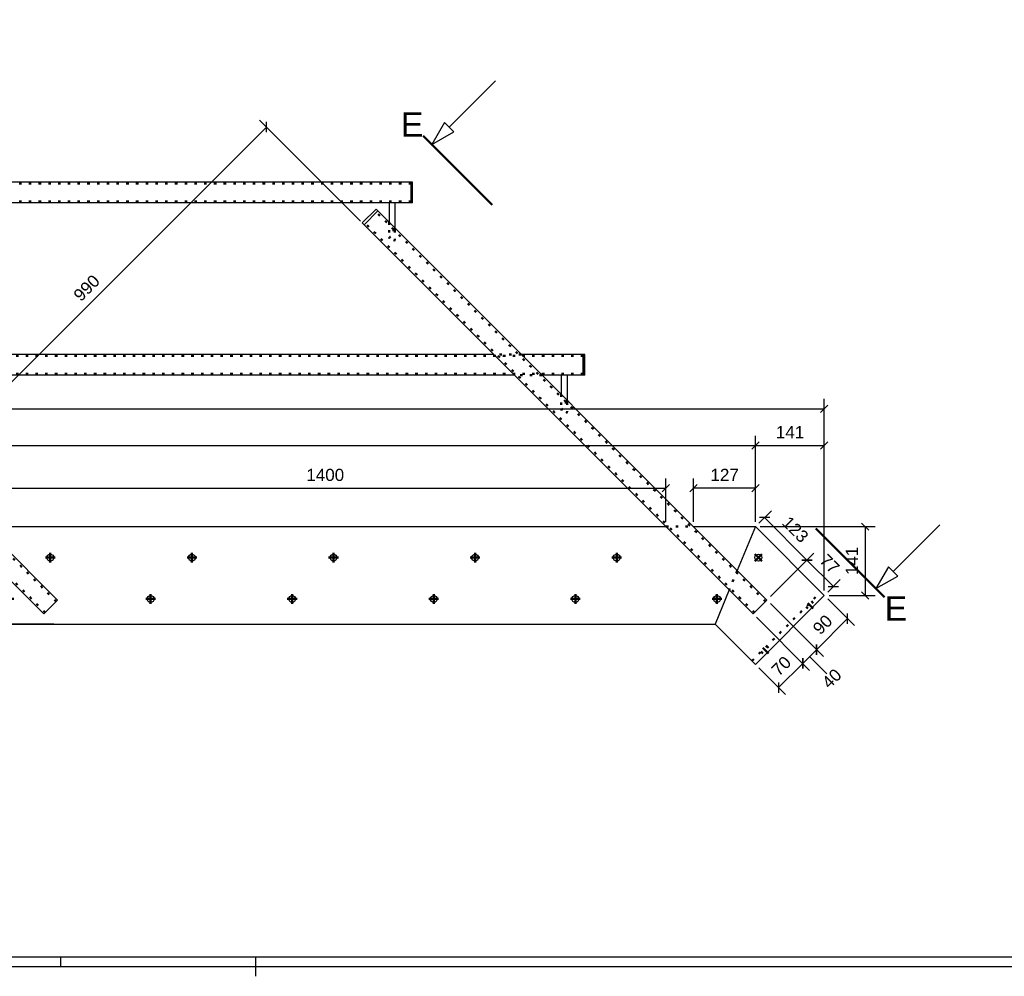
# Model space of a CAD drawing. Header units: millimetres. Extents: x -556 to 285, y -465 to 129.
# Tile 4 of 11: x -143 to 59, y -462 to -265. Entities that reach past the tile are written whole.
import ezdxf
from ezdxf.enums import TextEntityAlignment as Align

# ---------------------------------------------------------------- set-up
doc = ezdxf.new("R2010")
doc.units = ezdxf.units.MM
for name, pattern in [('DOT', [2, 0.5, -1.5]), ('STRICHPUNKT2', [18.5, 10, -4, 0.5, -4]), ('STRICHPUNKT3', [35.5, 25, -5, 0.5, -5])]:
    doc.linetypes.add(name, pattern=pattern)
doc.layers.get('0').update_dxf_attribs({"linetype": 'CONTINUOUS'})
for name, color, linetype in [('DIM49', 4, 'CONTINUOUS'), ('TXT_ALL', 7, 'CONTINUOUS'), ('TXT_DIM49', 2, 'CONTINUOUS')]:
    doc.layers.add(name, color=color, linetype=linetype)
doc.layers.add('LE_ALL', color=7, linetype='CONTINUOUS', lineweight=50)
doc.styles.add('ARIAL', font='arial.ttf')

# ---------------------------------------------------------------- blocks, each defined once
blk = doc.blocks.new('DINA1_00002', base_point=(-548.96, -457.66))
for p, q in [((-134.96, -457.66), (-134.96, -459.66)), ((-94.96, -457.66), (-94.96, -461.66)), ((-550.96, -459.66), (280.04, -459.66))]:
    blk.add_line(p, q)
blk.add_lwpolyline([(-548.96, -457.66), (278.04, -457.66), (278.04, 122.34)])
blk = doc.blocks.new('_ZBL0025_00001')
blk.add_blockref('DINA1_00002', (-548.96, -457.66))
blk = doc.blocks.new('_D4', base_point=(-1.52, -359.96))
at = {"layer": 'DIM49', "color": 1}
for p, q in [((-5.01, -368.34), (-5.01, -359.46)), ((7.72, -368.34), (7.72, -359.46)), ((-4.26, -360.71), (-5.76, -362.21)), ((7.72, -361.46), (-5.01, -361.46)), ((6.97, -362.21), (8.47, -360.71))]:
    blk.add_line(p, q, dxfattribs=at)
at = {"layer": 'TXT_DIM49', "style": 'ARIAL'}
blk.add_text('127', height=2.5, dxfattribs=at).set_placement((-1.52, -359.96))
blk = doc.blocks.new('_D5', base_point=(28.77, -379.28))
at = {"layer": 'DIM49', "color": 1}
for p, q in [((8.72, -369.34), (32.27, -369.34)), ((31.02, -370.09), (29.52, -368.59)), ((30.27, -369.34), (30.27, -383.47)), ((22.85, -383.47), (32.27, -383.47)), ((29.52, -382.72), (31.02, -384.22))]:
    blk.add_line(p, q, dxfattribs=at)
at = {"layer": 'TXT_DIM49', "style": 'ARIAL'}
blk.add_text('141', height=2.5, rotation=90.0002, dxfattribs=at).set_placement((28.77, -379.28))
blk = doc.blocks.new('_D6', base_point=(12.53, -400.2))
at = {"layer": 'DIM49', "color": 1}
for p, q in [((7.95, -387.95), (18.83, -398.84)), ((8.42, -398.32), (13.89, -403.79)), ((12.47, -402.37), (17.42, -397.42)), ((17.42, -398.48), (17.42, -396.36)), ((12.47, -401.31), (12.47, -403.43))]:
    blk.add_line(p, q, dxfattribs=at)
at = {"layer": 'TXT_DIM49', "style": 'ARIAL'}
blk.add_text('70', height=2.5, rotation=45.0001, dxfattribs=at).set_placement((12.53, -400.2))
blk = doc.blocks.new('_D7', base_point=(22.89, -402.78))
at = {"layer": 'DIM49', "color": 1}
for p, q in [((10.78, -385.12), (21.66, -396.01)), ((7.95, -387.95), (18.83, -398.84)), ((20.25, -395.66), (20.25, -393.53)), ((17.42, -397.42), (20.25, -394.6)), ((18.83, -396.01), (22.41, -399.59)), ((17.42, -396.36), (17.42, -398.48))]:
    blk.add_line(p, q, dxfattribs=at)
at = {"layer": 'TXT_DIM49', "style": 'ARIAL'}
blk.add_text('40', height=2.5, rotation=45.0001, dxfattribs=at).set_placement((22.89, -402.78))
blk = doc.blocks.new('_D8', base_point=(21.01, -391.71))
at = {"layer": 'DIM49', "color": 1}
for p, q in [((10.78, -385.12), (21.66, -396.01)), ((22.56, -384.18), (28.03, -389.65)), ((26.61, -389.29), (26.61, -387.17)), ((20.25, -394.6), (26.61, -388.23)), ((20.25, -393.53), (20.25, -395.66))]:
    blk.add_line(p, q, dxfattribs=at)
at = {"layer": 'TXT_DIM49', "style": 'ARIAL'}
blk.add_text('90', height=2.5, rotation=45.0001, dxfattribs=at).set_placement((21.01, -391.71))
blk = doc.blocks.new('_D9', base_point=(12.97, -368.73))
at = {"layer": 'DIM49', "color": 1}
for p, q in [((8.43, -368.63), (11, -366.06)), ((10.65, -367.47), (8.53, -367.47)), ((9.59, -367.47), (18.3, -376.19)), ((10.78, -383.71), (19.71, -374.77)), ((17.24, -376.19), (19.36, -376.19))]:
    blk.add_line(p, q, dxfattribs=at)
at = {"layer": 'TXT_DIM49', "style": 'ARIAL'}
blk.add_text('123', height=2.5, rotation=314.9999, dxfattribs=at).set_placement((12.97, -368.73))
blk = doc.blocks.new('_D10', base_point=(20.71, -376.48))
at = {"layer": 'DIM49', "color": 1}
for p, q in [((10.78, -383.71), (19.71, -374.77)), ((19.36, -376.19), (17.24, -376.19)), ((18.3, -376.19), (23.72, -381.6)), ((22.56, -382.76), (25.13, -380.19)), ((22.66, -381.6), (24.78, -381.6))]:
    blk.add_line(p, q, dxfattribs=at)
at = {"layer": 'TXT_DIM49', "style": 'ARIAL'}
blk.add_text('77', height=2.5, rotation=314.9999, dxfattribs=at).set_placement((20.71, -376.48))
blk = doc.blocks.new('Brede Strip 10x200_00187', base_point=(8.8, -375.21))
for p, q in [((7.72, -369.34), (21.85, -383.47)), ((2.34, -382.34), (-0.56, -389.34)), ((21.85, -383.47), (7.71, -397.61)), ((-0.56, -389.34), (7.71, -397.61))]:
    blk.add_line(p, q)
blk.add_lwpolyline([(7.72, -369.34), (3.99, -378.34)])
blk.add_circle((8.31, -375.7), 0.7)
at = {"layer": 'LE_ALL', "color": 3, "linetype": 'DOT'}
blk.add_line((3.99, -378.34), (2.34, -382.34), dxfattribs=at)
for name, p in [('_D4', (-1.52, -359.96)), ('_D9', (12.97, -368.73)), ('_D5', (28.77, -379.28)), ('_D10', (20.71, -376.48)), ('_D7', (22.89, -402.78)), ('_D8', (21.01, -391.71)), ('_D6', (12.53, -400.2))]:
    blk.add_blockref(name, p)
blk = doc.blocks.new('_00189', base_point=(8.31, -375.7))
at = {"layer": 'LE_ALL', "color": 1, "linetype": 'STRICHPUNKT2'}
for q in [(7.6, -375), (7.6, -375), (7.6, -376.41), (7.6, -376.41), (9.01, -375), (9.01, -375), (9.01, -376.41), (9.01, -376.41)]:
    blk.add_line((8.31, -375.7), q, dxfattribs=at)
blk = doc.blocks.new('_00188')
blk.add_blockref('_00189', (8.31, -375.7))
blk = doc.blocks.new('Brede Strip 10x200_00186')
for name, p in [('Brede Strip 10x200_00187', (8.8, -375.21)), ('_00188', (0, 0))]:
    blk.add_blockref(name, p)
blk = doc.blocks.new('Brede Strip 10x200_00191', base_point=(-0.18, -383.49))
for p, q in [((-5.01, -369.34), (7.72, -369.34)), ((2.34, -382.34), (-0.56, -389.34)), ((-421.01, -389.34), (-0.56, -389.34))]:
    blk.add_line(p, q)
for points in [[(-150.67, -369.34), (-10.66, -369.34)], [(7.72, -369.34), (3.99, -378.34)]]:
    blk.add_lwpolyline(points)
for centre in [(-137.09, -375.7), (-108.01, -375.7), (-78.93, -375.7), (-49.85, -375.7), (-20.77, -375.7), (-116.49, -384.19), (-87.42, -384.19), (-58.34, -384.19), (-29.26, -384.19), (-0.18, -384.19)]:
    blk.add_circle(centre, 0.7)
at = {"layer": 'LE_ALL', "color": 3, "linetype": 'DOT'}
for p, q in [((-10.66, -369.34), (-5.01, -369.34)), ((3.99, -378.34), (2.34, -382.34))]:
    blk.add_line(p, q, dxfattribs=at)
blk = doc.blocks.new('_00193', base_point=(-398.8, -375.7))
at = {"layer": 'LE_ALL', "color": 1, "linetype": 'STRICHPUNKT2'}
for p, q in [((-398.8, -375.7), (-399.8, -375.7)), ((-398.8, -375.7), (-399.8, -375.7)), ((-398.8, -375.7), (-398.8, -374.7)), ((-398.8, -375.7), (-398.8, -374.7)), ((-398.8, -375.7), (-397.8, -375.7)), ((-398.8, -375.7), (-398.8, -376.7)), ((-398.8, -375.7), (-397.8, -375.7)), ((-398.8, -375.7), (-398.8, -376.7)), ((-369.72, -375.7), (-370.72, -375.7)), ((-369.72, -375.7), (-370.72, -375.7)), ((-369.72, -375.7), (-369.72, -374.7)), ((-369.72, -375.7), (-369.72, -374.7)), ((-369.72, -375.7), (-368.72, -375.7)), ((-369.72, -375.7), (-369.72, -376.7)), ((-369.72, -375.7), (-368.72, -375.7)), ((-369.72, -375.7), (-369.72, -376.7)), ((-340.64, -375.7), (-341.64, -375.7)), ((-340.64, -375.7), (-341.64, -375.7)), ((-340.64, -375.7), (-340.64, -374.7)), ((-340.64, -375.7), (-340.64, -374.7)), ((-340.64, -375.7), (-339.64, -375.7)), ((-340.64, -375.7), (-340.64, -376.7)), ((-340.64, -375.7), (-339.64, -375.7)), ((-340.64, -375.7), (-340.64, -376.7)), ((-311.56, -375.7), (-312.56, -375.7)), ((-311.56, -375.7), (-312.56, -375.7)), ((-311.56, -375.7), (-311.56, -374.7)), ((-311.56, -375.7), (-311.56, -374.7)), ((-311.56, -375.7), (-310.56, -375.7)), ((-311.56, -375.7), (-311.56, -376.7)), ((-311.56, -375.7), (-310.56, -375.7)), ((-311.56, -375.7), (-311.56, -376.7)), ((-282.48, -375.7), (-283.48, -375.7)), ((-282.48, -375.7), (-283.48, -375.7)), ((-282.48, -375.7), (-282.48, -374.7)), ((-282.48, -375.7), (-282.48, -374.7)), ((-282.48, -375.7), (-281.48, -375.7)), ((-282.48, -375.7), (-282.48, -376.7)), ((-282.48, -375.7), (-281.48, -375.7)), ((-282.48, -375.7), (-282.48, -376.7)), ((-253.41, -375.7), (-254.41, -375.7)), ((-253.41, -375.7), (-254.41, -375.7)), ((-253.41, -375.7), (-253.41, -374.7)), ((-253.41, -375.7), (-253.41, -374.7)), ((-253.41, -375.7), (-252.41, -375.7)), ((-253.41, -375.7), (-253.41, -376.7)), ((-253.41, -375.7), (-252.41, -375.7)), ((-253.41, -375.7), (-253.41, -376.7)), ((-224.33, -375.7), (-225.33, -375.7)), ((-224.33, -375.7), (-225.33, -375.7)), ((-224.33, -375.7), (-224.33, -374.7)), ((-224.33, -375.7), (-224.33, -374.7)), ((-224.33, -375.7), (-223.33, -375.7)), ((-224.33, -375.7), (-224.33, -376.7)), ((-224.33, -375.7), (-223.33, -375.7)), ((-224.33, -375.7), (-224.33, -376.7)), ((-195.25, -375.7), (-196.25, -375.7)), ((-195.25, -375.7), (-196.25, -375.7)), ((-195.25, -375.7), (-195.25, -374.7)), ((-195.25, -375.7), (-195.25, -374.7)), ((-195.25, -375.7), (-194.25, -375.7)), ((-195.25, -375.7), (-195.25, -376.7)), ((-195.25, -375.7), (-194.25, -375.7)), ((-195.25, -375.7), (-195.25, -376.7)), ((-166.17, -375.7), (-167.17, -375.7)), ((-166.17, -375.7), (-167.17, -375.7)), ((-166.17, -375.7), (-166.17, -374.7)), ((-166.17, -375.7), (-166.17, -374.7)), ((-166.17, -375.7), (-165.17, -375.7)), ((-166.17, -375.7), (-166.17, -376.7)), ((-166.17, -375.7), (-165.17, -375.7)), ((-166.17, -375.7), (-166.17, -376.7)), ((-137.09, -375.7), (-138.09, -375.7)), ((-137.09, -375.7), (-138.09, -375.7)), ((-137.09, -375.7), (-137.09, -374.7)), ((-137.09, -375.7), (-137.09, -374.7)), ((-137.09, -375.7), (-136.09, -375.7)), ((-137.09, -375.7), (-137.09, -376.7)), ((-137.09, -375.7), (-136.09, -375.7)), ((-137.09, -375.7), (-137.09, -376.7)), ((-108.01, -375.7), (-109.01, -375.7)), ((-108.01, -375.7), (-109.01, -375.7)), ((-108.01, -375.7), (-108.01, -374.7)), ((-108.01, -375.7), (-108.01, -374.7)), ((-108.01, -375.7), (-107.01, -375.7)), ((-108.01, -375.7), (-108.01, -376.7)), ((-108.01, -375.7), (-107.01, -375.7)), ((-108.01, -375.7), (-108.01, -376.7)), ((-78.93, -375.7), (-79.93, -375.7)), ((-78.93, -375.7), (-79.93, -375.7)), ((-78.93, -375.7), (-78.93, -374.7)), ((-78.93, -375.7), (-78.93, -374.7)), ((-78.93, -375.7), (-77.93, -375.7)), ((-78.93, -375.7), (-78.93, -376.7)), ((-78.93, -375.7), (-77.93, -375.7)), ((-78.93, -375.7), (-78.93, -376.7)), ((-49.85, -375.7), (-50.85, -375.7)), ((-49.85, -375.7), (-50.85, -375.7)), ((-49.85, -375.7), (-49.85, -374.7)), ((-49.85, -375.7), (-49.85, -374.7)), ((-49.85, -375.7), (-48.85, -375.7)), ((-49.85, -375.7), (-49.85, -376.7)), ((-49.85, -375.7), (-48.85, -375.7)), ((-49.85, -375.7), (-49.85, -376.7)), ((-20.77, -375.7), (-21.77, -375.7)), ((-20.77, -375.7), (-21.77, -375.7)), ((-20.77, -375.7), (-20.77, -374.7)), ((-20.77, -375.7), (-20.77, -374.7)), ((-20.77, -375.7), (-19.77, -375.7)), ((-20.77, -375.7), (-20.77, -376.7)), ((-20.77, -375.7), (-19.77, -375.7)), ((-20.77, -375.7), (-20.77, -376.7)), ((-407.29, -384.19), (-407.29, -383.19)), ((-407.29, -384.19), (-407.29, -383.19)), ((-378.21, -384.19), (-378.21, -383.19)), ((-378.21, -384.19), (-378.21, -383.19)), ((-349.13, -384.19), (-349.13, -383.19)), ((-349.13, -384.19), (-349.13, -383.19)), ((-320.05, -384.19), (-320.05, -383.19)), ((-320.05, -384.19), (-320.05, -383.19)), ((-290.97, -384.19), (-290.97, -383.19)), ((-290.97, -384.19), (-290.97, -383.19)), ((-261.89, -384.19), (-261.89, -383.19)), ((-261.89, -384.19), (-261.89, -383.19)), ((-232.81, -384.19), (-232.81, -383.19)), ((-232.81, -384.19), (-232.81, -383.19)), ((-203.73, -384.19), (-203.73, -383.19)), ((-203.73, -384.19), (-203.73, -383.19)), ((-174.65, -384.19), (-174.65, -383.19)), ((-174.65, -384.19), (-174.65, -383.19)), ((-145.57, -384.19), (-145.57, -383.19)), ((-145.57, -384.19), (-145.57, -383.19)), ((-116.49, -384.19), (-116.49, -383.19)), ((-116.49, -384.19), (-116.49, -383.19)), ((-87.42, -384.19), (-87.42, -383.19)), ((-87.42, -384.19), (-87.42, -383.19)), ((-58.34, -384.19), (-58.34, -383.19)), ((-58.34, -384.19), (-58.34, -383.19)), ((-29.26, -384.19), (-29.26, -383.19)), ((-29.26, -384.19), (-29.26, -383.19)), ((-0.18, -384.19), (-0.18, -383.19)), ((-0.18, -384.19), (-0.18, -383.19)), ((-407.29, -384.19), (-408.29, -384.19)), ((-407.29, -384.19), (-408.29, -384.19)), ((-407.29, -384.19), (-406.29, -384.19)), ((-407.29, -384.19), (-407.29, -385.19)), ((-407.29, -384.19), (-406.29, -384.19)), ((-407.29, -384.19), (-407.29, -385.19)), ((-378.21, -384.19), (-379.21, -384.19)), ((-378.21, -384.19), (-379.21, -384.19)), ((-378.21, -384.19), (-377.21, -384.19)), ((-378.21, -384.19), (-378.21, -385.19)), ((-378.21, -384.19), (-377.21, -384.19)), ((-378.21, -384.19), (-378.21, -385.19)), ((-349.13, -384.19), (-350.13, -384.19)), ((-349.13, -384.19), (-350.13, -384.19)), ((-349.13, -384.19), (-348.13, -384.19)), ((-349.13, -384.19), (-349.13, -385.19)), ((-349.13, -384.19), (-348.13, -384.19)), ((-349.13, -384.19), (-349.13, -385.19)), ((-320.05, -384.19), (-321.05, -384.19)), ((-320.05, -384.19), (-321.05, -384.19)), ((-320.05, -384.19), (-319.05, -384.19)), ((-320.05, -384.19), (-320.05, -385.19)), ((-320.05, -384.19), (-319.05, -384.19)), ((-320.05, -384.19), (-320.05, -385.19)), ((-290.97, -384.19), (-291.97, -384.19)), ((-290.97, -384.19), (-291.97, -384.19)), ((-290.97, -384.19), (-289.97, -384.19)), ((-290.97, -384.19), (-290.97, -385.19)), ((-290.97, -384.19), (-289.97, -384.19)), ((-290.97, -384.19), (-290.97, -385.19)), ((-261.89, -384.19), (-262.89, -384.19)), ((-261.89, -384.19), (-262.89, -384.19)), ((-261.89, -384.19), (-260.89, -384.19)), ((-261.89, -384.19), (-261.89, -385.19)), ((-261.89, -384.19), (-260.89, -384.19)), ((-261.89, -384.19), (-261.89, -385.19)), ((-232.81, -384.19), (-233.81, -384.19)), ((-232.81, -384.19), (-233.81, -384.19)), ((-232.81, -384.19), (-231.81, -384.19)), ((-232.81, -384.19), (-232.81, -385.19)), ((-232.81, -384.19), (-231.81, -384.19)), ((-232.81, -384.19), (-232.81, -385.19)), ((-203.73, -384.19), (-204.73, -384.19)), ((-203.73, -384.19), (-204.73, -384.19)), ((-203.73, -384.19), (-202.73, -384.19)), ((-203.73, -384.19), (-203.73, -385.19)), ((-203.73, -384.19), (-202.73, -384.19)), ((-203.73, -384.19), (-203.73, -385.19)), ((-174.65, -384.19), (-175.65, -384.19)), ((-174.65, -384.19), (-175.65, -384.19)), ((-174.65, -384.19), (-173.65, -384.19)), ((-174.65, -384.19), (-174.65, -385.19)), ((-174.65, -384.19), (-173.65, -384.19)), ((-174.65, -384.19), (-174.65, -385.19)), ((-145.57, -384.19), (-146.57, -384.19)), ((-145.57, -384.19), (-146.57, -384.19)), ((-145.57, -384.19), (-144.57, -384.19)), ((-145.57, -384.19), (-145.57, -385.19)), ((-145.57, -384.19), (-144.57, -384.19)), ((-145.57, -384.19), (-145.57, -385.19)), ((-116.49, -384.19), (-117.49, -384.19)), ((-116.49, -384.19), (-117.49, -384.19)), ((-116.49, -384.19), (-115.49, -384.19)), ((-116.49, -384.19), (-116.49, -385.19)), ((-116.49, -384.19), (-115.49, -384.19)), ((-116.49, -384.19), (-116.49, -385.19)), ((-87.42, -384.19), (-88.42, -384.19)), ((-87.42, -384.19), (-88.42, -384.19)), ((-87.42, -384.19), (-86.42, -384.19)), ((-87.42, -384.19), (-87.42, -385.19)), ((-87.42, -384.19), (-86.42, -384.19)), ((-87.42, -384.19), (-87.42, -385.19)), ((-58.34, -384.19), (-59.34, -384.19)), ((-58.34, -384.19), (-59.34, -384.19)), ((-58.34, -384.19), (-57.34, -384.19)), ((-58.34, -384.19), (-58.34, -385.19)), ((-58.34, -384.19), (-57.34, -384.19)), ((-58.34, -384.19), (-58.34, -385.19)), ((-29.26, -384.19), (-30.26, -384.19)), ((-29.26, -384.19), (-30.26, -384.19)), ((-29.26, -384.19), (-28.26, -384.19)), ((-29.26, -384.19), (-29.26, -385.19)), ((-29.26, -384.19), (-28.26, -384.19)), ((-29.26, -384.19), (-29.26, -385.19)), ((-0.18, -384.19), (-1.18, -384.19)), ((-0.18, -384.19), (-1.18, -384.19)), ((-0.18, -384.19), (0.82, -384.19)), ((-0.18, -384.19), (-0.18, -385.19)), ((-0.18, -384.19), (0.82, -384.19)), ((-0.18, -384.19), (-0.18, -385.19))]:
    blk.add_line(p, q, dxfattribs=at)
blk = doc.blocks.new('_00192')
blk.add_blockref('_00193', (-398.8, -375.7))
blk = doc.blocks.new('Brede Strip 10x200_00190')
for name, p in [('Brede Strip 10x200_00191', (-0.18, -383.49)), ('_00192', (0, 0))]:
    blk.add_blockref(name, p)
blk = doc.blocks.new('_D18', base_point=(-214.63, -351.18))
at = {"layer": 'DIM49', "color": 1}
for p, q in [((7.72, -368.34), (7.72, -350.68)), ((-429.29, -352.68), (7.72, -352.68)), ((6.97, -353.43), (8.47, -351.93))]:
    blk.add_line(p, q, dxfattribs=at)
blk = doc.blocks.new('_D19', base_point=(11.91, -351.18))
at = {"layer": 'DIM49', "color": 1}
for p, q in [((7.72, -368.34), (7.72, -350.68)), ((21.85, -382.47), (21.85, -350.68)), ((8.47, -351.93), (6.97, -353.43)), ((7.72, -352.68), (21.85, -352.68)), ((21.1, -353.43), (22.6, -351.93))]:
    blk.add_line(p, q, dxfattribs=at)
at = {"layer": 'TXT_DIM49', "style": 'ARIAL'}
blk.add_text('141', height=2.5, dxfattribs=at).set_placement((11.91, -351.18))
blk = doc.blocks.new('_D20', base_point=(-216.05, -343.62))
at = {"layer": 'DIM49', "color": 1}
for p, q in [((21.85, -382.47), (21.85, -343.12)), ((-446.26, -345.12), (21.85, -345.12)), ((21.1, -345.87), (22.6, -344.37))]:
    blk.add_line(p, q, dxfattribs=at)
blk = doc.blocks.new('Brede Strip 10x200_00195', base_point=(-428.37, -375.21))
for name, p in [('_D20', (-216.05, -343.62)), ('_D18', (-214.63, -351.18)), ('_D19', (11.91, -351.18))]:
    blk.add_blockref(name, p)
blk = doc.blocks.new('Brede Strip 10x200_00194')
blk.add_blockref('Brede Strip 10x200_00195', (-428.37, -375.21))
blk = doc.blocks.new('Strip 80x10_00203', base_point=(18.1, -385.8))
at = {"layer": 'LE_ALL', "color": 3, "linetype": 'DOT'}
for p, q in [((7, -396.9), (21.14, -382.76)), ((18.1, -385.8), (18.81, -386.51)), ((19.24, -384.67), (19.94, -385.38)), ((10.04, -393.86), (10.75, -394.57)), ((8.91, -395), (9.62, -395.7))]:
    blk.add_line(p, q, dxfattribs=at)
blk = doc.blocks.new('_00205', base_point=(18.46, -385.03))
at = {"layer": 'LE_ALL', "color": 1, "linetype": 'STRICHPUNKT2'}
for p, q in [((18.46, -385.03), (19.59, -386.16)), ((9.26, -394.22), (10.4, -395.35))]:
    blk.add_line(p, q, dxfattribs=at)
blk = doc.blocks.new('_00204')
blk.add_blockref('_00205', (18.46, -385.03))
blk = doc.blocks.new('Strip 80x10_00202')
for name, p in [('Strip 80x10_00203', (18.1, -385.8)), ('_00204', (0, 0))]:
    blk.add_blockref(name, p)
blk = doc.blocks.new('Constructie buis 42.4x2.6_00208', base_point=(-62.99, -298.89))
blk.add_line((-62.99, -302.87), (-498.25, -302.87))
blk.add_lwpolyline([(-62.99, -302.87), (-62.99, -298.63), (-500, -298.63)])
at = {"layer": 'LE_ALL', "color": 3, "linetype": 'DOT'}
for p, q in [((-62.99, -298.89), (-499.9, -298.89)), ((-62.99, -302.61), (-498.36, -302.61))]:
    blk.add_line(p, q, dxfattribs=at)
blk = doc.blocks.new('Constructie buis 42.4x2.6_00207')
blk.add_blockref('Constructie buis 42.4x2.6_00208', (-62.99, -298.89))
blk = doc.blocks.new('Constructie buis 42.4x2.6_00210', base_point=(-27.63, -334.24))
blk.add_line((-27.63, -338.22), (-27.63, -333.98))
for points in [[(-46.02, -333.98), (-186.03, -333.98)], [(-27.63, -333.98), (-40.36, -333.98)], [(-41.78, -338.22), (-181.79, -338.22)], [(-27.63, -338.22), (-36.12, -338.22)]]:
    blk.add_lwpolyline(points)
at = {"layer": 'LE_ALL', "color": 3, "linetype": 'DOT'}
for p, q in [((-27.63, -334.24), (-464.54, -334.24)), ((-27.63, -337.96), (-463, -337.96))]:
    blk.add_line(p, q, dxfattribs=at)
for points in [[(-40.36, -333.98), (-46.02, -333.98)], [(-36.12, -338.22), (-41.78, -338.22)]]:
    blk.add_lwpolyline(points, dxfattribs=at)
blk = doc.blocks.new('Constructie buis 42.4x2.6_00209')
blk.add_blockref('Constructie buis 42.4x2.6_00210', (-27.63, -334.24))
blk = doc.blocks.new('Koker 40x40x4 EN 10219-2_00226', base_point=(7.52, -386.96))
for p, q in [((-69.83, -304.51), (-72.66, -307.34)), ((10.07, -384.42), (-69.83, -304.51)), ((7.24, -387.24), (-72.66, -307.34)), ((7.24, -387.24), (10.07, -384.42))]:
    blk.add_line(p, q)
at = {"layer": 'LE_ALL', "color": 3, "linetype": 'DOT'}
for p, q in [((9.79, -384.7), (-70.12, -304.8)), ((7.52, -386.96), (-72.38, -307.06))]:
    blk.add_line(p, q, dxfattribs=at)
blk = doc.blocks.new('Koker 40x40x4 EN 10219-2_00225')
blk.add_blockref('Koker 40x40x4 EN 10219-2_00226', (7.52, -386.96))
blk = doc.blocks.new('Massieve as 12_00228', base_point=(-66.31, -310.27))
for p, q in [((-67.51, -302.87), (-67.51, -306.84)), ((-66.31, -302.87), (-67.51, -302.87)), ((-66.31, -302.87), (-66.31, -308.04))]:
    blk.add_line(p, q)
at = {"layer": 'LE_ALL', "color": 3, "linetype": 'DOT'}
for p, q in [((-67.51, -306.84), (-67.51, -308.47)), ((-66.31, -308.47), (-67.51, -308.47)), ((-67.51, -308.47), (-67.51, -310.27)), ((-66.31, -308.04), (-66.31, -308.47)), ((-66.31, -308.47), (-66.31, -310.27))]:
    blk.add_line(p, q, dxfattribs=at)
blk.add_circle((-66.91, -310.27), 0.6, dxfattribs=at)
blk = doc.blocks.new('Massieve as 12_00227')
blk.add_blockref('Massieve as 12_00228', (-66.31, -310.27))
blk = doc.blocks.new('Strip 40x5_00230', base_point=(-69.83, -304.51))
for p, q in [((-70.19, -304.16), (-73.02, -306.99)), ((-69.83, -304.51), (-72.66, -307.34)), ((-69.83, -304.51), (-70.19, -304.16)), ((-73.02, -306.99), (-72.66, -307.34))]:
    blk.add_line(p, q)
blk = doc.blocks.new('Strip 40x5_00229')
blk.add_blockref('Strip 40x5_00230', (-69.83, -304.51))
blk = doc.blocks.new('Massieve as 12_00232', base_point=(-30.95, -345.62))
for p, q in [((-32.15, -338.22), (-32.15, -342.19)), ((-30.95, -338.22), (-32.15, -338.22)), ((-30.95, -338.22), (-30.95, -343.39))]:
    blk.add_line(p, q)
at = {"layer": 'LE_ALL', "color": 3, "linetype": 'DOT'}
for p, q in [((-32.15, -342.19), (-32.15, -343.82)), ((-30.95, -343.39), (-30.95, -343.82)), ((-30.95, -343.82), (-32.15, -343.82)), ((-32.15, -343.82), (-32.15, -345.62)), ((-30.95, -343.82), (-30.95, -345.62))]:
    blk.add_line(p, q, dxfattribs=at)
blk.add_circle((-31.55, -345.62), 0.6, dxfattribs=at)
blk = doc.blocks.new('Massieve as 12_00231')
blk.add_blockref('Massieve as 12_00232', (-30.95, -345.62))
blk = doc.blocks.new('Baluster_00224')
for name in ['Massieve as 12_00227', 'Strip 40x5_00229', 'Koker 40x40x4 EN 10219-2_00225', 'Massieve as 12_00231']:
    blk.add_blockref(name, (0, 0))
blk = doc.blocks.new('_D27', base_point=(-130.81, -323.27))
at = {"layer": 'DIM49', "color": 1}
for p, q in [((-73.37, -306.63), (-94.12, -285.88)), ((-92.71, -288.35), (-92.71, -286.23)), ((-162.71, -357.3), (-92.71, -287.29)), ((-162.71, -356.24), (-162.71, -358.36))]:
    blk.add_line(p, q, dxfattribs=at)
at = {"layer": 'TXT_DIM49', "style": 'ARIAL'}
blk.add_text('990', height=2.5, rotation=45.0001, dxfattribs=at).set_placement((-130.81, -323.27))
blk = doc.blocks.new('_D28', base_point=(-157.19, -383.52))
at = {"layer": 'DIM49', "color": 1}
for p, q in [((-150.44, -376.26), (-150.5, -374.14)), ((-136.33, -389.34), (-158.33, -389.34)), ((-157.06, -388.57), (-155.6, -390.11))]:
    blk.add_line(p, q, dxfattribs=at)
blk.add_ellipse((-136.33, -389.34), major_axis=(20, 0), ratio=1, start_param=2.356194, end_param=3.141593, dxfattribs=at)
at = {"layer": 'TXT_DIM49', "style": 'ARIAL'}
for s, p in [('°', (-155.72, -379.98)), ('45', (-157.19, -383.52))]:
    blk.add_text(s, height=2.5, rotation=67.5002, dxfattribs=at).set_placement(p)
blk = doc.blocks.new('Koker 40x40x4 EN 10219-2_00235', base_point=(-138.14, -386.96))
for p, q in [((-215.5, -304.51), (-218.33, -307.34)), ((-135.6, -384.42), (-215.5, -304.51)), ((-138.42, -387.24), (-218.33, -307.34)), ((-138.42, -387.24), (-135.6, -384.42))]:
    blk.add_line(p, q)
at = {"layer": 'LE_ALL', "color": 3, "linetype": 'DOT'}
for p, q in [((-135.88, -384.7), (-215.78, -304.8)), ((-138.14, -386.96), (-218.04, -307.06))]:
    blk.add_line(p, q, dxfattribs=at)
for name, p in [('_D27', (-130.81, -323.27)), ('_D28', (-157.19, -383.52))]:
    blk.add_blockref(name, p)
blk = doc.blocks.new('Koker 40x40x4 EN 10219-2_00234')
blk.add_blockref('Koker 40x40x4 EN 10219-2_00235', (-138.14, -386.96))
blk = doc.blocks.new('Massieve as 12_00237', base_point=(-211.97, -310.27))
for p, q in [((-213.17, -302.87), (-213.17, -306.84)), ((-211.97, -302.87), (-213.17, -302.87)), ((-211.97, -302.87), (-211.97, -308.04))]:
    blk.add_line(p, q)
at = {"layer": 'LE_ALL', "color": 3, "linetype": 'DOT'}
for p, q in [((-213.17, -306.84), (-213.17, -308.47)), ((-211.97, -308.47), (-213.17, -308.47)), ((-213.17, -308.47), (-213.17, -310.27)), ((-211.97, -308.04), (-211.97, -308.47)), ((-211.97, -308.47), (-211.97, -310.27))]:
    blk.add_line(p, q, dxfattribs=at)
blk.add_circle((-212.57, -310.27), 0.6, dxfattribs=at)
blk = doc.blocks.new('Massieve as 12_00236')
blk.add_blockref('Massieve as 12_00237', (-211.97, -310.27))
blk = doc.blocks.new('Strip 40x5_00239', base_point=(-215.5, -304.51))
for p, q in [((-215.85, -304.16), (-218.68, -306.99)), ((-215.5, -304.51), (-218.33, -307.34)), ((-215.5, -304.51), (-215.85, -304.16)), ((-218.68, -306.99), (-218.33, -307.34))]:
    blk.add_line(p, q)
blk = doc.blocks.new('Strip 40x5_00238')
blk.add_blockref('Strip 40x5_00239', (-215.5, -304.51))
blk = doc.blocks.new('Massieve as 12_00241', base_point=(-176.62, -345.62))
for p, q in [((-177.82, -338.22), (-177.82, -342.19)), ((-176.62, -338.22), (-177.82, -338.22)), ((-176.62, -338.22), (-176.62, -343.39))]:
    blk.add_line(p, q)
at = {"layer": 'LE_ALL', "color": 3, "linetype": 'DOT'}
for p, q in [((-177.82, -342.19), (-177.82, -343.82)), ((-176.62, -343.39), (-176.62, -343.82)), ((-176.62, -343.82), (-177.82, -343.82)), ((-177.82, -343.82), (-177.82, -345.62)), ((-176.62, -343.82), (-176.62, -345.62))]:
    blk.add_line(p, q, dxfattribs=at)
blk.add_circle((-177.22, -345.62), 0.6, dxfattribs=at)
blk = doc.blocks.new('Massieve as 12_00240')
blk.add_blockref('Massieve as 12_00241', (-176.62, -345.62))
blk = doc.blocks.new('Baluster_00233')
for name in ['Koker 40x40x4 EN 10219-2_00234', 'Massieve as 12_00236', 'Strip 40x5_00238', 'Massieve as 12_00240']:
    blk.add_blockref(name, (0, 0))
blk = doc.blocks.new('Plaatwerk D_ 3_00252', base_point=(-62.99, -298.63))
for p in [(-62.99, -298.63), (-62.69, -302.87)]:
    blk.add_line(p, (-62.99, -302.87))
blk.add_lwpolyline([(-62.69, -302.87), (-62.69, -298.63), (-62.99, -298.63)])
blk = doc.blocks.new('Plaatwerk D_ 3_00251')
blk.add_blockref('Plaatwerk D_ 3_00252', (-62.99, -298.63))
blk = doc.blocks.new('Plaatwerk D_ 3_00254', base_point=(-27.63, -333.98))
for p in [(-27.63, -333.98), (-27.33, -338.22)]:
    blk.add_line(p, (-27.63, -338.22))
blk.add_lwpolyline([(-27.33, -338.22), (-27.33, -333.98), (-27.63, -333.98)])
blk = doc.blocks.new('Plaatwerk D_ 3_00253')
blk.add_blockref('Plaatwerk D_ 3_00254', (-27.63, -333.98))
blk = doc.blocks.new('Hekwerk trap_00206')
for name in ['Baluster_00233', 'Constructie buis 42.4x2.6_00207', 'Plaatwerk D_ 3_00251', 'Constructie buis 42.4x2.6_00209', 'Baluster_00224', 'Plaatwerk D_ 3_00253']:
    blk.add_blockref(name, (0, 0))
blk = doc.blocks.new('Trapboom_00185')
for name in ['Hekwerk trap_00206', 'Brede Strip 10x200_00190', 'Brede Strip 10x200_00194', 'Brede Strip 10x200_00186', 'Strip 80x10_00202']:
    blk.add_blockref(name, (0, 0))
blk = doc.blocks.new('Smits Agro_00184')
blk.add_blockref('Trapboom_00185', (0, 0))
blk = doc.blocks.new('Nijverdal_00183')
blk.add_blockref('Smits Agro_00184', (0, 0))
blk = doc.blocks.new('AKPFEIL_00275', base_point=(32.47, -382.07))
blk.add_line((45.55, -368.99), (36, -378.53))
blk.add_lwpolyline([(32.47, -382.07), (36.95, -379.48), (35.06, -377.58)], close=True)
blk = doc.blocks.new('3DFIGCON_00274')
blk.add_blockref('AKPFEIL_00275', (32.47, -382.07))
blk = doc.blocks.new('AKPFEIL_00277', base_point=(-58.73, -290.87))
blk.add_line((-45.64, -277.79), (-55.19, -287.34))
blk.add_lwpolyline([(-58.73, -290.87), (-54.24, -288.28), (-56.14, -286.39)], close=True)
blk = doc.blocks.new('3DFIGCON_00276')
blk.add_blockref('AKPFEIL_00277', (-58.73, -290.87))
blk = doc.blocks.new('TFIELD_00280', base_point=(34.24, -386.14))
at = {"layer": 'TXT_ALL', "color": 1, "style": 'ARIAL'}
blk.add_text('E', height=5, dxfattribs=at).set_placement((34.24, -386.14), align=Align.MIDDLE_LEFT)
blk = doc.blocks.new('FLEX_00279', base_point=(36.54, -386.14))
blk.add_blockref('TFIELD_00280', (34.24, -386.14))
blk = doc.blocks.new('3DFIGCON_00278')
blk.add_blockref('FLEX_00279', (36.54, -386.14))
blk = doc.blocks.new('TFIELD_00283', base_point=(-65.1, -286.8))
at = {"layer": 'TXT_ALL', "color": 1, "style": 'ARIAL'}
blk.add_text('E', height=5, dxfattribs=at).set_placement((-65.1, -286.8), align=Align.MIDDLE_LEFT)
blk = doc.blocks.new('FLEX_00282', base_point=(-62.8, -286.8))
blk.add_blockref('TFIELD_00283', (-65.1, -286.8))
blk = doc.blocks.new('3DFIGCON_00281')
blk.add_blockref('FLEX_00282', (-62.8, -286.8))
blk = doc.blocks.new('_00273', base_point=(34.24, -383.83))
at = {"layer": 'LE_ALL', "color": 4, "linetype": 'STRICHPUNKT3'}
for p, q in [((-60.49, -289.1), (-46.35, -303.25)), ((34.24, -383.83), (20.09, -369.69))]:
    blk.add_line(p, q, dxfattribs=at)
for name in ['3DFIGCON_00276', '3DFIGCON_00281', '3DFIGCON_00274', '3DFIGCON_00278']:
    blk.add_blockref(name, (0, 0))
blk = doc.blocks.new('_00272')
blk.add_blockref('_00273', (34.24, -383.83))
blk = doc.blocks.new('_00259')
blk.add_blockref('_00272', (0, 0))
blk = doc.blocks.new('_A3D0065_00182')
for name in ['_00259', 'Nijverdal_00183']:
    blk.add_blockref(name, (0, 0))
blk = doc.blocks.new('_ANS0065_00181')
blk.add_blockref('_A3D0065_00182', (0, 0))
blk = doc.blocks.new('_D2', base_point=(-230.17, -359.96))
at = {"layer": 'DIM49', "color": 1}
for p, q in [((-296.34, -368.34), (-296.34, -359.46)), ((-156.33, -368.34), (-156.33, -359.46)), ((-295.59, -360.71), (-297.09, -362.21)), ((-296.34, -361.46), (-156.33, -361.46)), ((-157.08, -362.21), (-155.58, -360.71))]:
    blk.add_line(p, q, dxfattribs=at)
at = {"layer": 'TXT_DIM49', "style": 'ARIAL'}
blk.add_text('1400', height=2.5, dxfattribs=at).set_placement((-230.17, -359.96))
blk = doc.blocks.new('_D3', base_point=(-84.51, -359.96))
at = {"layer": 'DIM49', "color": 1}
for p, q in [((-150.67, -368.34), (-150.67, -359.46)), ((-10.66, -368.34), (-10.66, -359.46)), ((-149.92, -360.71), (-151.42, -362.21)), ((-150.67, -361.46), (-10.66, -361.46)), ((-11.41, -362.21), (-9.91, -360.71))]:
    blk.add_line(p, q, dxfattribs=at)
at = {"layer": 'TXT_DIM49', "style": 'ARIAL'}
blk.add_text('1400', height=2.5, dxfattribs=at).set_placement((-84.51, -359.96))
blk = doc.blocks.new('PART_1418_00559')
for name, p in [('_D2', (-230.17, -359.96)), ('_D3', (-84.51, -359.96))]:
    blk.add_blockref(name, p)
blk = doc.blocks.new('VIEW_65_00558')
blk.add_blockref('PART_1418_00559', (0, 0))
blk = doc.blocks.new('DVI_FIGURE_00521')
blk.add_blockref('VIEW_65_00558', (0, 0))

msp = doc.modelspace()

# ---------------------------------------------------------------- block references
for name in ['_ZBL0025_00001', 'DVI_FIGURE_00521', '_ANS0065_00181']:
    msp.add_blockref(name, (0, 0))

doc.saveas('drawing.dxf')
